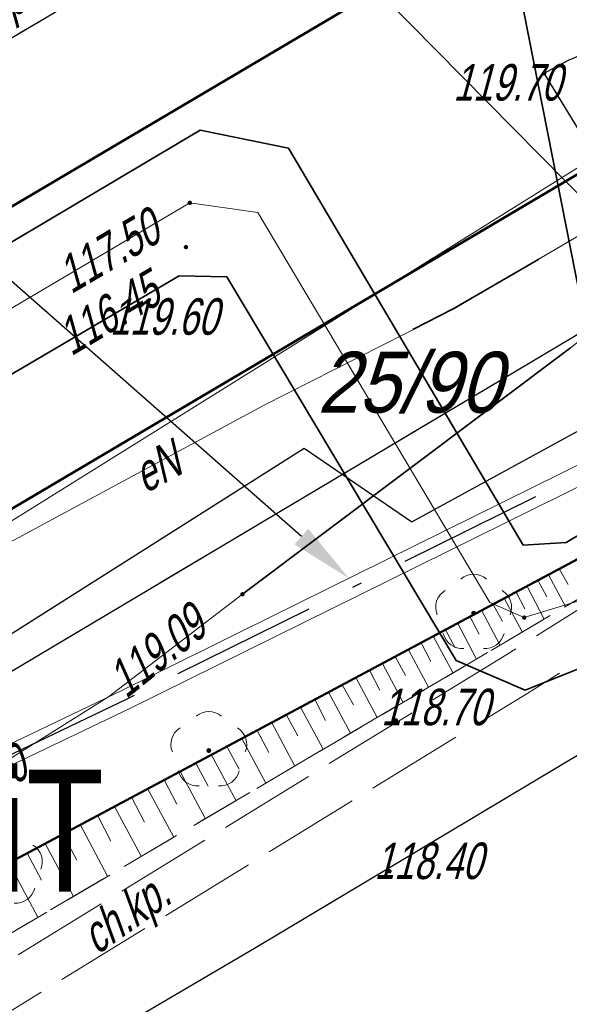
# Model space of a CAD drawing. Extents: x 7463256 to 7464485, y 5957341 to 5958260.
# Tile 197 of 256: x 7464016 to 7464027, y 5957830 to 5957850. Entities that reach past the tile are written whole.
import ezdxf
from ezdxf import colors
from ezdxf.entities.mleader import LeaderData, LeaderLine
from ezdxf.enums import TextEntityAlignment as Align
from ezdxf.math import Vec2, Vec3

# ---------------------------------------------------------------- set-up
doc = ezdxf.new("R2010")
doc.units = 0
doc.header["$MEASUREMENT"] = 0
for name, pattern in [('1.5_0.5', [2, 1.5, -0.5]), ('218-500', [1, 0.5, -0.5]), ('GAK', [5.2, 3, -1, 0.2, -1]), ('l219_500', [0]), ('mz1.0_0.5', [1.5, 1, -0.5]), ('mz1.25_0.5', [1.75, 1.25, -0.5]), ('mz2.0_0.5', [2.5, 2, -0.5])]:
    doc.linetypes.add(name, pattern=pattern)
doc.layers.get('0').update_dxf_attribs({"color": 2, "linetype": 'CONTINUOUS', "lineweight": 5})
for name, color, linetype in [('000 Inne (niezydentyfikowane)', 7, 'CONTINUOUS'), ('211-Nr działki', 7, 'CONTINUOUS'), ('217-Granica konturu klasyfikcyjnego', 7, 'CONTINUOUS'), ('218-Granica użytku', 7, 'CONTINUOUS'), ('219-Linia granicy', 7, 'CONTINUOUS'), ('chodnik (powierzchnia)', 7, 'CONTINUOUS'), ('chodnik (powierzchnia)-Atr17', 7, 'CONTINUOUS'), ('drzewo liściaste (punkt)', 7, 'CONTINUOUS'), ('jezdnia (powierzchnia)', 7, 'CONTINUOUS'), ('krawężnik (linia)', 7, 'CONTINUOUS'), ('przewód ciepłowniczy (linia)', 7, 'CONTINUOUS'), ('przewód ciepłowniczy - projektowany lub w budowie (linia) - ob. projektowany', 7, 'CONTINUOUS'), ('przewód elektroenergetyczny (linia)', 7, 'CONTINUOUS'), ('przewód elektroenergetyczny (linia)-Atr1', 7, 'CONTINUOUS'), ('przewód elektroenergetyczny - projektowany lub w budowie (linia) - ob. projektowany-Atr1', 7, 'CONTINUOUS'), ('przewód gazowy (linia)', 7, 'CONTINUOUS'), ('przewód gazowy (linia)-Atr1', 7, 'CONTINUOUS'), ('przewód telekomunikacyjny (linia)', 7, 'CONTINUOUS'), ('punkt o określonej wysokości (sieć ciepłownicza)', 7, 'CONTINUOUS'), ('punkt o określonej wysokości (sieć ciepłownicza)-Atr2', 7, 'CONTINUOUS'), ('punkt o określonej wysokości (sieć ciepłownicza)-Atr3', 7, 'CONTINUOUS'), ('punkt o określonej wysokości (sieć gazowa)', 7, 'CONTINUOUS'), ('punkt o określonej wysokości (sieć gazowa)-Atr2', 7, 'CONTINUOUS'), ('punkt wysokościowy sztuczny', 7, 'CONTINUOUS'), ('punkt wysokościowy sztuczny-Atr2', 7, 'CONTINUOUS'), ('rura ochronna - przewód ciepłowniczy (linia)', 7, 'CONTINUOUS'), ('rura ochronna - przewód elektroenergetyczny (linia)', 7, 'CONTINUOUS'), ('rura ochronna - przewód gazowy (linia)', 7, 'CONTINUOUS'), ('rura ochronna - przewód telekomunikacyjny (linia)', 7, 'CONTINUOUS'), ('skarpa nieumocniona (powierzchnia)', 7, 'CONTINUOUS')]:
    doc.layers.add(name, color=color, linetype=linetype)
for name, color, linetype, lineweight in [('@proj.rury', 7, 'CONTINUOUS', 20), ('____proj LSN', 1, 'CONTINUOUS', 5), ('OBMBS-21-18876-opis proj', 1, 'CONTINUOUS', 18)]:
    doc.layers.add(name, color=color, linetype=linetype, lineweight=lineweight)
doc.layers.add('@Właściciele', color=6, linetype='CONTINUOUS', lineweight=20, plot=False)
doc.styles.get("Standard").update_dxf_attribs({"font": 'txt', "width": 0.75})

# ---------------------------------------------------------------- blocks, each defined once
blk = doc.blocks.new('OP021')
at = {"linetype": 'Continuous', "lineweight": 13}
h = blk.add_hatch(color=0, dxfattribs=at)
edge = h.paths.add_edge_path()
edge.add_arc((0, 0), 0.05, 0, 360)
at = {"color": 0, "linetype": 'Continuous', "lineweight": 13}
for centre, start, end in [((0, 0.4), 49.272, 130.728), ((-0.38, 0.124), 121.308, 202.548), ((0.38, 0.124), 337.452, 58.692), ((-0.235, -0.324), 193.221, 274.871), ((0.235, -0.324), 265.129, 346.779)]:
    blk.add_arc(centre, 0.4, start, end, dxfattribs=at)
blk = doc.blocks.new('PW02')
at = {"linetype": 'Continuous', "lineweight": 13}
h = blk.add_hatch(color=0, dxfattribs=at)
edge = h.paths.add_edge_path()
edge.add_arc((0, 0), 0.045, 0, 360)
blk = doc.blocks.new('PW01')
at = {"linetype": 'Continuous', "lineweight": 13}
h = blk.add_hatch(color=0, dxfattribs=at)
edge = h.paths.add_edge_path()
edge.add_arc((0, 0), 0.045, 0, 360)

msp = doc.modelspace()

# ---------------------------------------------------------------- linework, layer by layer
at = {"layer": '000 Inne (niezydentyfikowane)', "color": 7, "linetype": 'Continuous', "lineweight": 13}
for p, q in [((7464027.06, 5957838.7), (7464027.41, 5957838.05)), ((7464027.28, 5957838.82), (7464027.46, 5957838.5)), ((7464026.84, 5957838.59), (7464027.02, 5957838.25)), ((7464026.39, 5957838.34), (7464026.57, 5957838)), ((7464026.61, 5957838.47), (7464026.97, 5957837.79)), ((7464025.92, 5957838.09), (7464026.11, 5957837.74)), ((7464026.15, 5957838.22), (7464026.52, 5957837.53)), ((7464025.68, 5957837.97), (7464026.06, 5957837.26)), ((7464025.19, 5957837.71), (7464025.58, 5957836.97)), ((7464025.44, 5957837.84), (7464025.63, 5957837.48)), ((7464024.94, 5957837.57), (7464025.14, 5957837.2)), ((7464024.44, 5957837.3), (7464024.64, 5957836.92)), ((7464024.69, 5957837.44), (7464025.09, 5957836.69)), ((7464024.18, 5957837.16), (7464024.59, 5957836.39)), ((7464023.65, 5957836.88), (7464024.07, 5957836.08)), ((7464023.91, 5957837.02), (7464024.12, 5957836.63)), ((7464023.38, 5957836.74), (7464023.59, 5957836.33)), ((7464023.1, 5957836.59), (7464023.54, 5957835.77)), ((7464022.54, 5957836.29), (7464022.99, 5957835.45)), ((7464022.82, 5957836.44), (7464023.05, 5957836.03)), ((7464022.26, 5957836.14), (7464022.48, 5957835.71)), ((7464021.96, 5957835.98), (7464022.43, 5957835.12)), ((7464021.37, 5957835.67), (7464021.85, 5957834.77)), ((7464021.67, 5957835.83), (7464021.91, 5957835.39)), ((7464021.07, 5957835.5), (7464021.31, 5957835.05)), ((7464020.76, 5957835.34), (7464021.25, 5957834.42)), ((7464020.45, 5957835.17), (7464020.7, 5957834.71)), ((7464020.13, 5957835.01), (7464020.64, 5957834.06)), ((7464019.49, 5957834.66), (7464020.01, 5957833.69)), ((7464019.81, 5957834.83), (7464020.07, 5957834.36)), ((7464019.16, 5957834.49), (7464019.42, 5957833.99)), ((7464018.82, 5957834.31), (7464019.36, 5957833.31)), ((7464018.49, 5957834.13), (7464018.76, 5957833.62)), ((7464018.14, 5957833.94), (7464018.69, 5957832.92)), ((7464017.79, 5957833.76), (7464018.07, 5957833.23)), ((7464017.44, 5957833.57), (7464018, 5957832.51)), ((7464017.08, 5957833.38), (7464017.37, 5957832.84)), ((7464016.72, 5957833.18), (7464017.3, 5957832.09)), ((7464016.35, 5957832.98), (7464016.64, 5957832.43)), ((7464015.97, 5957832.78), (7464016.57, 5957831.67))]:
    msp.add_line(p, q, dxfattribs=at)
at = {"layer": '217-Granica konturu klasyfikcyjnego', "color": 3, "linetype": '1.5_0.5', "lineweight": 18, "flags": 128}
for points in [[(7464060.46, 5957872.51), (7463990.15, 5957830.98)], [(7464012.41, 5957837.92), (7464058.96, 5957865.44)]]:
    msp.add_lwpolyline(points, dxfattribs=at)
at = {"layer": '218-Granica użytku', "color": 3, "linetype": '218-500', "lineweight": 18, "flags": 128}
for points in [[(7463990.15, 5957830.98), (7464060.46, 5957872.51)], [(7464012.41, 5957837.92), (7464058.96, 5957865.44)], [(7464034.05, 5957842.44), (7464003.22, 5957825.97)]]:
    msp.add_lwpolyline(points, dxfattribs=at)
at = {"layer": '219-Linia granicy', "color": 3, "linetype": 'l219_500', "lineweight": 50, "flags": 128}
for points in [[(7464060.46, 5957872.51), (7463990.15, 5957830.98)], [(7464058.96, 5957865.44), (7464012.41, 5957837.92)], [(7464034.05, 5957842.44), (7464003.22, 5957825.97)]]:
    msp.add_lwpolyline(points, dxfattribs=at)
at = {"layer": '@proj.rury'}
for p, q in [((7464014.147, 5957834.334), (7464018.292, 5957836.32)), ((7464014.319, 5957833.973), (7464018.468, 5957835.96))]:
    msp.add_line(p, q, dxfattribs=at)
at = {"layer": 'chodnik (powierzchnia)', "color": 7, "linetype": 'mz1.0_0.5', "lineweight": 18, "flags": 128}
msp.add_lwpolyline([(7463988.75, 5957815.28), (7464034.36, 5957842.14), (7464028.16, 5957849.53), (7464028.27, 5957849.56), (7464028.54, 5957849.63), (7464028.82, 5957849.69), (7464029.1, 5957849.73), (7464029.39, 5957849.75), (7464029.67, 5957849.76), (7464029.96, 5957849.75), (7464030.24, 5957849.73), (7464030.52, 5957849.69), (7464030.77, 5957849.64), (7464031.02, 5957849.57), (7464031.26, 5957849.49), (7464031.5, 5957849.4), (7464033.98, 5957846.34), (7464034.25, 5957846.49), (7464036.19, 5957843.22), (7464036.42, 5957841.89), (7464036.35, 5957840.19), (7464021.02, 5957831.03), (7463992.86, 5957814.5), (7463990.77, 5957814.72)], close=True, dxfattribs=at)
at = {"layer": 'jezdnia (powierzchnia)', "color": 7, "linetype": '1.5_0.5', "lineweight": 18, "flags": 128}
for points in [[(7464435.78, 5957969.39), (7464432.43, 5957972.86), (7464429.42, 5957974.41), (7464426.04, 5957975.11), (7464423.57, 5957975.29), (7464415.47, 5957975.65), (7464371.24, 5957977.61), (7464365.3, 5957977.72), (7464358.84, 5957977.54), (7464346.65, 5957976.28), (7464334.12, 5957974.86), (7464314.08, 5957972.37), (7464311.27, 5957971.79), (7464308.65, 5957970.79), (7464306.54, 5957969.49), (7464304.63, 5957967.74), (7464302.38, 5957964.84), (7464301.74, 5957963.57), (7464301.19, 5957962.16), (7464300.69, 5957960.13), (7464300.42, 5957957.35), (7464300.44, 5957956.63), (7464301.34, 5957947.07), (7464297.39, 5957932.65), (7464296.35, 5957938.67), (7464295.41, 5957944.67), (7464295.17, 5957946.64), (7464294.07, 5957955.56), (7464293.61, 5957956.95), (7464292.71, 5957958.8), (7464291.04, 5957961.16), (7464288.7, 5957963.43), (7464286.48, 5957964.87), (7464282.67, 5957966.24), (7464279.68, 5957966.6), (7464275.55, 5957966.1), (7464272.53, 5957965.24), (7464268.15, 5957963.7), (7464261.6, 5957961.09), (7464256.13, 5957958.63), (7464254.19, 5957957.73), (7464203.13, 5957927.95), (7464201.44, 5957926.95), (7464180.61, 5957914.62), (7464165.37, 5957905.54), (7464161.93, 5957903.53), (7464100.25, 5957867.28), (7464064.71, 5957846.22), (7464055.2, 5957840.55), (7464053.84, 5957839.49), (7464052.69, 5957837.84), (7464051.91, 5957836.3), (7464051.31, 5957834.34), (7464051.05, 5957832.31), (7464051.31, 5957830.32), (7464051.63, 5957829.49), (7464053.32, 5957826.48), (7464047.06, 5957824.65), (7464046.37, 5957825.86), (7464044.81, 5957827.52), (7464043.6, 5957828.27), (7464042.09, 5957829.03), (7464040.11, 5957829.49), (7464038.12, 5957829.49), (7464036.05, 5957829.05), (7464034.47, 5957828.33), (7463990.77, 5957802.57), (7463984.67, 5957799.1), (7463963.97, 5957788.11), (7463953.9, 5957782.45), (7463916.77, 5957760.61), (7463915.43, 5957759.41), (7463915.19, 5957759.06), (7463914.98, 5957758.7), (7463914.81, 5957758.32), (7463914.66, 5957757.92), (7463914.55, 5957757.51), (7463914.48, 5957757.1), (7463914.44, 5957756.68), (7463914.43, 5957756.26), (7463914.83, 5957754.63), (7463915.69, 5957753.07), (7463915.97, 5957752.41), (7463916.13, 5957752.13), (7463917.59, 5957749.55), (7463915.13, 5957748.12), (7463913.12, 5957750.74), (7463911.87, 5957752.81), (7463910.63, 5957754.01), (7463910.25, 5957754.23), (7463909.85, 5957754.42), (7463909.44, 5957754.57), (7463909.02, 5957754.68), (7463908.58, 5957754.76), (7463908.15, 5957754.79), (7463907.71, 5957754.78), (7463907.27, 5957754.73), (7463905.57, 5957754.08), (7463866.26, 5957731.41), (7463858.61, 5957727.02), (7463857.72, 5957725.98), (7463855.16, 5957717.14), (7463854.76, 5957719.2), (7463853.89, 5957720.78), (7463852.79, 5957721.69), (7463851.14, 5957722.42), (7463850.42, 5957722.32), (7463846.1, 5957719.79), (7463840.56, 5957716.65), (7463836.11, 5957713.89), (7463831.61, 5957710.47), (7463828.31, 5957707.66), (7463822.22, 5957701.89), (7463817.3, 5957696.82), (7463812.7, 5957691.61), (7463812.45, 5957691.34), (7463806.98, 5957684.37), (7463803.64, 5957679.75), (7463801.45, 5957676.28), (7463793.55, 5957663.48), (7463792.86, 5957661.7), (7463792.97, 5957659.75), (7463793.77, 5957657.97), (7463795.13, 5957656.54), (7463794.29, 5957652.43), (7463792.69, 5957652.63), (7463790.95, 5957652.54), (7463789.5, 5957652.32), (7463787.98, 5957651.93), (7463786.22, 5957650.98), (7463785.18, 5957649.81), (7463783.63, 5957647.28), (7463741.4, 5957578.12), (7463740.09, 5957575.93), (7463739.68, 5957574.67), (7463739.8, 5957572.76), (7463740.25, 5957571.39), (7463740.85, 5957570.49), (7463741.87, 5957569.43), (7463743.26, 5957568.37), (7463741.42, 5957565.08), (7463740.12, 5957565.67), (7463738.77, 5957566.02), (7463737.29, 5957566.06), (7463735.98, 5957565.85), (7463734.34, 5957565.14), (7463733.02, 5957564.22), (7463732.29, 5957563.18), (7463701.08, 5957512.16), (7463700.31, 5957510.77), (7463700.32, 5957510.77), (7463696.94, 5957505.36), (7463687.39, 5957489.52), (7463687.14, 5957489.11), (7463686.89, 5957488.7), (7463686.65, 5957488.29), (7463686.42, 5957487.87), (7463686.19, 5957487.45), (7463685.97, 5957487.02), (7463685.76, 5957486.59), (7463685.55, 5957486.16), (7463685.35, 5957485.73), (7463685.15, 5957485.29), (7463684.96, 5957484.85), (7463684.77, 5957484.4), (7463684.58, 5957483.96), (7463684.39, 5957483.51), (7463684.21, 5957483.06), (7463684.03, 5957482.61), (7463683.85, 5957482.17), (7463683.67, 5957481.72), (7463683.5, 5957481.27), (7463683.32, 5957480.81), (7463683.15, 5957480.36), (7463682.98, 5957479.91), (7463682.81, 5957479.45), (7463682.65, 5957479), (7463682.49, 5957478.54), (7463682.32, 5957478.08), (7463682.17, 5957477.62), (7463682.01, 5957477.15), (7463681.86, 5957476.69), (7463681.71, 5957476.22), (7463681.56, 5957475.76), (7463681.41, 5957475.29), (7463681.27, 5957474.82), (7463681.13, 5957474.35), (7463681, 5957473.88), (7463680.87, 5957473.41), (7463680.74, 5957472.94), (7463680.61, 5957472.47), (7463680.48, 5957471.99), (7463680.36, 5957471.52), (7463680.25, 5957471.05), (7463680.13, 5957470.57), (7463680.02, 5957470.09), (7463679.91, 5957469.61), (7463679.81, 5957469.12), (7463679.71, 5957468.64), (7463679.61, 5957468.16), (7463679.52, 5957467.67), (7463679.42, 5957467.19), (7463679.33, 5957466.7), (7463679.25, 5957466.22), (7463679.16, 5957465.73), (7463679.08, 5957465.25), (7463679, 5957464.76), (7463678.93, 5957464.27), (7463678.85, 5957463.78), (7463678.78, 5957463.28), (7463678.72, 5957462.79), (7463678.65, 5957462.3), (7463678.59, 5957461.81), (7463678.53, 5957461.31), (7463678.47, 5957460.82), (7463678.42, 5957460.33), (7463678.36, 5957459.83), (7463678.31, 5957459.34), (7463678.26, 5957458.84), (7463678.22, 5957458.35), (7463678.17, 5957457.85), (7463678.13, 5957457.36), (7463678.09, 5957456.86), (7463678.05, 5957456.37), (7463678.02, 5957455.87), (7463677.99, 5957455.41), (7463677.96, 5957454.94), (7463677.93, 5957454.48), (7463677.91, 5957454.01), (7463677.89, 5957453.55), (7463677.87, 5957453.08), (7463677.86, 5957452.62), (7463677.85, 5957452.15), (7463677.84, 5957451.69), (7463677.84, 5957451.22), (7463677.84, 5957450.76), (7463677.85, 5957450.29), (7463677.86, 5957449.83), (7463677.87, 5957449.36), (7463670.59, 5957467.12), (7463670.68, 5957467.58), (7463670.78, 5957468.04), (7463670.89, 5957468.5), (7463670.99, 5957468.96), (7463671.11, 5957469.42), (7463671.22, 5957469.87), (7463671.34, 5957470.33), (7463671.46, 5957470.78), (7463671.59, 5957471.24), (7463671.72, 5957471.69), (7463671.86, 5957472.14), (7463672, 5957472.59), (7463672.14, 5957473.04), (7463673.46, 5957477.28), (7463673.58, 5957477.76), (7463673.68, 5957478.24), (7463673.77, 5957478.73), (7463673.84, 5957479.22), (7463673.89, 5957479.71), (7463673.93, 5957480.2), (7463673.95, 5957480.7), (7463673.95, 5957481.19), (7463673.93, 5957481.63), (7463673.91, 5957482.08), (7463673.86, 5957482.52), (7463673.81, 5957482.96), (7463673.74, 5957483.4), (7463673.66, 5957483.84), (7463673.57, 5957484.28), (7463673.47, 5957484.71), (7463673.35, 5957485.14), (7463673.2, 5957485.61), (7463673.02, 5957486.08), (7463672.82, 5957486.54), (7463672.6, 5957486.99), (7463672.36, 5957487.42), (7463672.1, 5957487.85), (7463671.82, 5957488.26), (7463671.52, 5957488.66), (7463671.25, 5957489.02), (7463670.95, 5957489.36), (7463670.64, 5957489.68), (7463670.3, 5957489.97), (7463669.95, 5957490.25), (7463669.57, 5957490.5), (7463669.19, 5957490.73), (7463668.78, 5957490.93), (7463668.37, 5957491.1), (7463667.96, 5957491.31), (7463667.54, 5957491.51), (7463667.12, 5957491.7), (7463666.7, 5957491.89), (7463666.27, 5957492.06), (7463665.84, 5957492.23), (7463665.41, 5957492.38), (7463664.97, 5957492.53), (7463642.84, 5957508.24), (7463669.89, 5957497.69), (7463670.31, 5957497.52), (7463670.74, 5957497.36), (7463671.18, 5957497.22), (7463671.62, 5957497.11), (7463672.07, 5957497.01), (7463672.52, 5957496.93), (7463672.97, 5957496.87), (7463673.43, 5957496.83), (7463673.89, 5957496.8), (7463674.34, 5957496.8), (7463674.8, 5957496.82), (7463675.3, 5957496.85), (7463675.79, 5957496.9), (7463676.29, 5957496.96), (7463676.78, 5957497.02), (7463677.27, 5957497.1), (7463677.76, 5957497.19), (7463678.25, 5957497.29), (7463678.74, 5957497.4), (7463679.22, 5957497.52), (7463679.7, 5957497.65), (7463680.18, 5957497.79), (7463680.66, 5957497.94), (7463681.12, 5957498.11), (7463681.59, 5957498.29), (7463682.05, 5957498.49), (7463682.49, 5957498.71), (7463682.94, 5957498.94), (7463683.37, 5957499.19), (7463683.81, 5957499.43), (7463684.24, 5957499.68), (7463684.65, 5957499.96), (7463685.06, 5957500.25), (7463685.45, 5957500.55), (7463685.83, 5957500.88), (7463686.2, 5957501.21), (7463686.55, 5957501.56), (7463686.89, 5957501.93), (7463688.47, 5957503.86), (7463689.58, 5957505.52), (7463695.05, 5957514.51), (7463697.35, 5957517.63), (7463699.52, 5957521.26), (7463701.68, 5957524.9), (7463703.98, 5957528.54), (7463706.45, 5957532.61), (7463709.76, 5957538.71), (7463712.45, 5957543.07), (7463719.87, 5957554.72), (7463722.1, 5957558.36), (7463724.25, 5957562.41), (7463732.9, 5957576.65), (7463767.27, 5957632.9), (7463796.54, 5957680.74), (7463799.31, 5957684.89), (7463802.28, 5957688.92), (7463805.13, 5957692.62), (7463808.07, 5957696.14), (7463812, 5957700.58), (7463813.05, 5957701.59), (7463815.17, 5957703.91), (7463818.63, 5957707.32), (7463821.81, 5957710.38), (7463824, 5957712.35), (7463825.06, 5957713.31), (7463827.47, 5957715.22), (7463831.55, 5957718.14), (7463834.51, 5957720.09), (7463871.58, 5957742.02), (7463872.84, 5957742.74), (7463873.73, 5957743.25), (7463884.95, 5957749.82), (7463947.94, 5957787.04), (7463958.13, 5957793.13), (7463978.66, 5957805.82), (7463992.86, 5957814.5), (7464021.02, 5957831.03), (7464036.35, 5957840.19), (7464045.52, 5957845.62), (7464072.76, 5957861.89), (7464098.08, 5957876.78), (7464143.2, 5957903.29), (7464143.83, 5957904.35), (7464144.42, 5957906.04), (7464144.87, 5957907.87), (7464144.93, 5957908.37), (7464145, 5957909.96), (7464144.74, 5957911.42), (7464152.37, 5957912.8), (7464152.74, 5957912.55), (7464154.03, 5957911.87), (7464155.59, 5957911.35), (7464156.76, 5957911.33), (7464160.57, 5957913.58), (7464192.28, 5957932.28), (7464213.7, 5957945.07), (7464214.43, 5957945.48), (7464238.65, 5957959.71), (7464249.15, 5957965.6), (7464251.26, 5957966.66), (7464253.69, 5957967.84), (7464257.35, 5957969.46), (7464261.98, 5957971.33), (7464263.31, 5957972), (7464273.13, 5957975.13), (7464277.92, 5957976.24), (7464280.42, 5957977.04), (7464282.71, 5957978.14), (7464285.69, 5957980.47), (7464287.52, 5957982.76), (7464288.9, 5957985.47), (7464289.81, 5957990.22), (7464289.57, 5957993.19), (7464288.87, 5958000.11), (7464295.35, 5958000.29), (7464295.83, 5957995.88), (7464296.53, 5957992.32), (7464297.86, 5957989.04), (7464299.36, 5957986.74), (7464301.71, 5957984.36), (7464305.3, 5957982.36), (7464307.82, 5957981.66), (7464311.17, 5957981.45), (7464364.74, 5957987.95), (7464391.32, 5957991.11), (7464398.1, 5957991.95), (7464414.27, 5957994.02), (7464414.84, 5957994.09), (7464425.44, 5957995.47), (7464427.97, 5957995.83), (7464434.5, 5957997.95), (7464434.9, 5957998.22), (7464435.3, 5957998.5), (7464435.68, 5957998.8), (7464436.05, 5957999.11), (7464436.4, 5957999.44), (7464436.74, 5957999.78), (7464437.07, 5958000.13), (7464437.39, 5958000.5), (7464437.69, 5958000.88), (7464437.97, 5958001.27), (7464438.24, 5958001.67), (7464438.49, 5958002.08), (7464438.73, 5958002.5), (7464438.95, 5958002.94), (7464439.15, 5958003.37), (7464439.33, 5958003.82), (7464439.5, 5958004.28), (7464439.65, 5958004.74), (7464439.78, 5958005.2), (7464439.89, 5958005.67), (7464439.98, 5958006.15), (7464440.05, 5958006.62), (7464440.11, 5958007.1), (7464440.14, 5958007.59), (7464440.16, 5958008.07), (7464437.87, 5957962.55), (7464436.62, 5957968.02)], [(7464045.52, 5957845.62), (7464036.35, 5957840.19), (7464036.42, 5957841.89), (7464036.19, 5957843.22), (7464033.47, 5957847.81), (7464033.32, 5957848.02), (7464033.15, 5957848.21), (7464032.98, 5957848.4), (7464032.79, 5957848.58), (7464032.6, 5957848.74), (7464032.39, 5957848.9), (7464032.18, 5957849.04), (7464031.96, 5957849.17), (7464031.73, 5957849.29), (7464031.5, 5957849.4), (7464031.26, 5957849.49), (7464031.02, 5957849.57), (7464030.77, 5957849.64), (7464030.52, 5957849.69), (7464030.24, 5957849.73), (7464029.96, 5957849.75), (7464029.67, 5957849.76), (7464029.39, 5957849.75), (7464029.1, 5957849.73), (7464028.82, 5957849.69), (7464028.54, 5957849.63), (7464028.27, 5957849.56), (7464028, 5957849.48), (7464027.73, 5957849.38), (7464027.47, 5957849.27), (7464027.22, 5957849.14), (7464026.97, 5957849), (7464029.56, 5957844.77), (7464007.91, 5957831.89), (7464005.28, 5957836.23), (7464003.6, 5957835.22), (7464000.43, 5957840.52), (7464024.28, 5957854.6), (7464026.07, 5957855.66), (7464040.98, 5957864.59), (7464042.77, 5957865.65), (7464046.18, 5957867.66), (7464050.03, 5957869.91), (7464050.27, 5957870.08), (7464050.51, 5957870.27), (7464050.74, 5957870.46), (7464050.96, 5957870.66), (7464051.18, 5957870.86), (7464051.39, 5957871.07), (7464051.59, 5957871.29), (7464051.79, 5957871.52), (7464051.98, 5957871.75), (7464052.16, 5957871.99), (7464052.33, 5957872.23), (7464052.49, 5957872.48), (7464052.65, 5957872.74), (7464053.62, 5957874.86), (7464055.63, 5957881.11), (7464056.84, 5957884.92), (7464061.78, 5957883.33), (7464056.94, 5957869.17), (7464056.4, 5957868.13), (7464055.42, 5957866.8), (7464054.16, 5957865.53), (7464051.4, 5957863.5), (7464044.93, 5957859.71), (7464043.1, 5957858.64), (7464041.67, 5957857.66), (7464040.54, 5957856.19), (7464039.78, 5957854.8), (7464039.21, 5957853.35), (7464038.95, 5957851.44), (7464039.31, 5957850.14), (7464041.29, 5957846.74), (7464042.46, 5957845.65), (7464043.96, 5957845.32)]]:
    msp.add_lwpolyline(points, close=True, dxfattribs=at)
at = {"layer": 'krawężnik (linia)', "color": 7, "linetype": 'Continuous', "lineweight": 30, "flags": 128}
for points in [[(7464056.84, 5957884.92), (7464055.63, 5957881.11), (7464053.62, 5957874.86), (7464052.65, 5957872.74), (7464052.49, 5957872.48), (7464052.33, 5957872.23), (7464052.16, 5957871.99), (7464051.98, 5957871.75), (7464051.79, 5957871.52), (7464051.59, 5957871.29), (7464051.39, 5957871.07), (7464051.18, 5957870.86), (7464050.96, 5957870.66), (7464050.74, 5957870.46), (7464050.51, 5957870.27), (7464050.27, 5957870.08), (7464050.03, 5957869.91), (7464046.18, 5957867.66), (7464042.77, 5957865.65), (7464040.98, 5957864.59), (7464026.07, 5957855.66), (7464024.28, 5957854.6), (7464000.43, 5957840.52)], [(7464007.91, 5957831.89), (7464029.56, 5957844.77), (7464026.97, 5957849), (7464027.22, 5957849.14), (7464027.47, 5957849.27), (7464027.73, 5957849.38)]]:
    msp.add_lwpolyline(points, dxfattribs=at)
at = {"layer": 'krawężnik (linia)', "color": 7, "linetype": 'Continuous', "lineweight": 25, "flags": 128}
msp.add_lwpolyline([(7463992.86, 5957814.5), (7464021.02, 5957831.03), (7464036.35, 5957840.19)], dxfattribs=at)
at = {"layer": 'przewód ciepłowniczy (linia)', "color": 212, "linetype": 'Continuous', "lineweight": 18, "flags": 128}
msp.add_lwpolyline([(7463999.71, 5957834.53), (7464019.69, 5957846.34), (7464021.09, 5957846.14), (7464025.85, 5957838.13), (7464026.56, 5957837.82), (7464028.15, 5957838.31), (7464036.34, 5957843.29), (7464044.75, 5957848.42), (7464046.67, 5957849.52), (7464048.57, 5957850.65), (7464067.63, 5957861.9), (7464068.34, 5957862.74), (7464068.8, 5957863.75), (7464066.67, 5957868.31), (7464066.93, 5957869.04), (7464073.54, 5957873.42), (7464075.47, 5957873.68), (7464078.76, 5957869.02), (7464079.21, 5957868.67), (7464080.01, 5957868.5), (7464081.25, 5957869.19), (7464099.62, 5957880.81), (7464118.83, 5957893.13)], dxfattribs=at)
at = {"layer": 'przewód ciepłowniczy - projektowany lub w budowie (linia) - ob. projektowany', "color": 212, "linetype": 'mz2.0_0.5', "lineweight": 18, "flags": 128}
for points in [[(7463827.45, 5957686.81), (7463846.51, 5957707.33), (7463837.98, 5957727.66), (7463921.05, 5957775.08), (7463942.95, 5957787.9), (7463968.43, 5957803.38), (7463962.63, 5957813.37), (7463990.1, 5957829.4), (7463996.25, 5957818.66), (7464026.15, 5957837.03), (7464036.53, 5957843.58), (7464048.34, 5957851.03), (7464051.52, 5957852.92), (7464069.07, 5957863.22), (7464072.1, 5957864.8), (7464075.65, 5957866.88), (7464079.8, 5957868.9), (7464096.3, 5957878.8), (7464114.52, 5957889.73), (7464110.7, 5957895.89), (7464137.6, 5957910.6), (7464169.07, 5957928.77), (7464165.42, 5957934.93), (7464175.2, 5957940.28), (7464178.92, 5957933.88), (7464207.9, 5957951.17), (7464220.7, 5957958.86), (7464224.58, 5957961.12), (7464228.92, 5957963.56), (7464232.65, 5957965.56), (7464236.86, 5957967.74), (7464243.8, 5957971.13), (7464248.79, 5957973.41), (7464251.98, 5957974.81), (7464257.04, 5957976.93), (7464262.4, 5957979.02)], [(7463828.18, 5957686.27), (7463847.57, 5957707.15), (7463839.12, 5957727.27), (7463921.5, 5957774.3), (7463943.41, 5957787.13), (7463969.65, 5957803.07), (7463963.86, 5957813.04), (7463989.77, 5957828.16), (7463995.93, 5957817.4), (7464026.63, 5957836.27), (7464046.58, 5957848.86), (7464051.98, 5957852.14), (7464069.5, 5957862.44), (7464072.54, 5957864.01), (7464076.07, 5957866.09), (7464080.23, 5957868.1), (7464099.97, 5957879.95), (7464115.76, 5957889.43), (7464111.96, 5957895.55), (7464138.04, 5957909.82), (7464163.77, 5957924.67), (7464170.31, 5957928.45), (7464166.67, 5957934.59), (7464174.87, 5957939.07), (7464178.6, 5957932.64), (7464202.44, 5957946.87), (7464216.91, 5957955.5), (7464219.67, 5957957.19), (7464222.67, 5957958.98), (7464226.35, 5957961.09), (7464229.83, 5957963.03), (7464233.13, 5957964.8), (7464240.24, 5957968.41), (7464245.86, 5957971.1), (7464249.49, 5957972.74), (7464256.37, 5957975.68), (7464262.76, 5957978.18)]]:
    msp.add_lwpolyline(points, dxfattribs=at)
at = {"layer": 'przewód elektroenergetyczny (linia)', "color": 1, "linetype": 'Continuous', "lineweight": 18, "flags": 128}
for points in [[(7463940.57, 5957795.91), (7463943.95, 5957798.07), (7463947.77, 5957800.52), (7463956.72, 5957805.44), (7463968.14, 5957811.88), (7463974.88, 5957815.77), (7463989.87, 5957824.65), (7463994.07, 5957827.04), (7463997.53, 5957829.04), (7464004.46, 5957833.04), (7464015.08, 5957839.22), (7464033.55, 5957850.74), (7464041.34, 5957855.23), (7464060.73, 5957867.36), (7464076.97, 5957878.65), (7464094.2, 5957890.23), (7464099.12, 5957893.51), (7464116.3, 5957904.7), (7464136.98, 5957918.51), (7464147.1, 5957924.98), (7464187.29, 5957950.12)], [(7463943.16, 5957798.77), (7463944.43, 5957799.77), (7463949.73, 5957802.27), (7463979.35, 5957819.12), (7463986.95, 5957823.22), (7463996.76, 5957829.25), (7463998.44, 5957830.29), (7464003.27, 5957832.58), (7464004.25, 5957833.04), (7464021.2, 5957842.18), (7464025.09, 5957844.15), (7464029.73, 5957846.87), (7464032.01, 5957848.62), (7464032.58, 5957849.29), (7464023.73, 5957867.1), (7464023.35, 5957868.13), (7464022.11, 5957868.6), (7464021.59, 5957867.32)]]:
    msp.add_lwpolyline(points, dxfattribs=at)
at = {"layer": 'przewód gazowy (linia)', "color": 40, "linetype": 'Continuous', "lineweight": 18, "flags": 128}
for points in [[(7464020.77, 5957838.3), (7464027.51, 5957843.36), (7464030.03, 5957845.32), (7464034.62, 5957848.7), (7464035.42, 5957849.25), (7464040.4, 5957852.64), (7464045.13, 5957855.65), (7464049.8, 5957858.98), (7464050.55, 5957859.51), (7464050.92, 5957859.01), (7464063.77, 5957837.65), (7464064.41, 5957837.27), (7464064.95, 5957837.62), (7464068.79, 5957839.92), (7464090.28, 5957852.37), (7464102.47, 5957859.68), (7464115.18, 5957867.31), (7464132.75, 5957877.92), (7464139.14, 5957881.92)], [(7464018.02, 5957836.19), (7464020.77, 5957838.3)], [(7464006.17, 5957829.43), (7464006.77, 5957829.78), (7464011.38, 5957832.02), (7464018.02, 5957836.19)]]:
    msp.add_lwpolyline(points, dxfattribs=at)
at = {"layer": 'przewód telekomunikacyjny (linia)', "color": 30, "linetype": 'Continuous', "lineweight": 18, "flags": 128}
msp.add_lwpolyline([(7464028.41, 5957869.23), (7464020.99, 5957864.38), (7464020.71, 5957864.12), (7464020.73, 5957863.8), (7464025.02, 5957858.05), (7464028.28, 5957841.48), (7464030.11, 5957837.74), (7464030.47, 5957837.56), (7464030.59, 5957837.27), (7464036.38, 5957826.54)], dxfattribs=at)
at = {"layer": 'rura ochronna - przewód ciepłowniczy (linia)', "color": 212, "linetype": 'Continuous', "lineweight": 35, "flags": 128}
for points in [[(7463991.51, 5957830.98), (7464019.9, 5957847.83), (7464021.72, 5957847.46), (7464026.54, 5957839.31), (7464027.42, 5957839.36), (7464044.22, 5957849.38), (7464048.14, 5957851.44), (7464067.24, 5957862.96), (7464067.54, 5957863.77), (7464065.42, 5957868.3), (7464065.93, 5957869.76), (7464073.05, 5957874.41), (7464076.05, 5957874.84), (7464079.04, 5957870.42), (7464079.93, 5957869.72), (7464080.76, 5957870.06), (7464099.51, 5957881.87), (7464118.29, 5957894.13), (7464114.04, 5957902.7), (7464115.3, 5957904.57), (7464123.37, 5957908.62), (7464125.25, 5957908.46), (7464128.46, 5957904.63), (7464166.81, 5957930.17)], [(7464153.49, 5957918.79), (7464129.26, 5957902.62), (7464127.47, 5957902.62), (7464123.93, 5957906.5), (7464116.78, 5957902.7), (7464120.95, 5957894.66), (7464119.37, 5957892.13), (7464099.73, 5957879.75), (7464080.09, 5957867.28), (7464078.48, 5957867.62), (7464074.89, 5957872.51), (7464074.03, 5957872.43), (7464067.92, 5957868.32), (7464070.05, 5957863.72), (7464069.14, 5957861.7), (7464068.02, 5957860.84), (7464049, 5957849.86), (7464045.27, 5957847.46), (7464028.87, 5957837.25), (7464026.58, 5957836.33), (7464025.16, 5957836.94), (7464020.45, 5957844.82), (7464019.47, 5957844.84), (7463994.9, 5957830.42)]]:
    msp.add_lwpolyline(points, dxfattribs=at)
at = {"layer": 'rura ochronna - przewód elektroenergetyczny (linia)', "color": 6, "linetype": 'Continuous', "lineweight": 30}
msp.add_lwpolyline([(7463943.46, 5957797.88), (7463943.95, 5957798.07), (7463947.78, 5957799.54), (7463951.33, 5957801.21), (7463955.75, 5957803.32), (7463966.18, 5957808.26), (7463979.69, 5957816.17), (7463995.26, 5957824.92), (7463999.4, 5957827.23), (7464002.56, 5957829.04), (7464003.9, 5957829.81), (7464022.04, 5957841.3), (7464024.25, 5957839.79), (7464034.66, 5957845.48), (7464041.51, 5957849.6), (7464062.57, 5957863.09), (7464079, 5957872.5), (7464104.36, 5957888.08), (7464144.44, 5957911.3), (7464151.87, 5957915.32), (7464195.57, 5957940.61)], dxfattribs=at)
at = {"layer": 'rura ochronna - przewód elektroenergetyczny (linia)', "color": 1, "linetype": 'Continuous', "lineweight": 35, "flags": 128}
msp.add_lwpolyline([(7464026.86, 5957845.18), (7464026.61, 5957845.04), (7464025.1, 5957844.16), (7464024.27, 5957843.74)], dxfattribs=at)
at = {"layer": 'rura ochronna - przewód gazowy (linia)', "color": 40, "linetype": 'Continuous', "lineweight": 35, "flags": 128}
msp.add_lwpolyline([(7464020.77, 5957838.3), (7464027.51, 5957843.36)], dxfattribs=at)
at = {"layer": 'rura ochronna - przewód telekomunikacyjny (linia)', "color": 30, "linetype": 'Continuous', "lineweight": 35, "flags": 128}
msp.add_lwpolyline([(7464030.02, 5957837.93), (7464028.28, 5957841.48), (7464025.02, 5957858.05), (7464020.83, 5957863.66)], dxfattribs=at)
at = {"layer": 'skarpa nieumocniona (powierzchnia)', "color": 7, "linetype": 'mz1.25_0.5', "lineweight": 18, "flags": 128}
msp.add_lwpolyline([(7464029.97, 5957839.56), (7464026.85, 5957837.72), (7463991.27, 5957816.77), (7463992.43, 5957820.44), (7464003.24, 5957825.61), (7464008.96, 5957829.04), (7464032.86, 5957841.8)], close=True, dxfattribs=at)

# ---------------------------------------------------------------- block references
at = {"layer": 'drzewo liściaste (punkt)', "color": 94, "linetype": 'Continuous', "lineweight": 13}
for p in [(7464025.52, 5957837.91), (7464020.08, 5957835.09), (7464015.88, 5957832.68)]:
    msp.add_blockref('OP021', p, dxfattribs=at)
at = {"layer": 'punkt o określonej wysokości (sieć ciepłownicza)', "color": 212, "linetype": 'Continuous', "lineweight": 13}
for p in [(7464019.69, 5957846.34), (7464026.56, 5957837.82)]:
    msp.add_blockref('PW01', p, dxfattribs=at)
at = {"layer": 'punkt o określonej wysokości (sieć gazowa)', "color": 40, "linetype": 'Continuous', "lineweight": 13}
msp.add_blockref('PW01', (7464020.77, 5957838.3), dxfattribs=at)
at = {"layer": 'punkt wysokościowy sztuczny', "color": 7, "linetype": 'Continuous', "lineweight": 13}
for p in [(7464026.97, 5957849), (7464019.61, 5957845.43), (7464023.92, 5957835.71), (7464023.79, 5957832.61)]:
    msp.add_blockref('PW02', p, dxfattribs=at)

# ---------------------------------------------------------------- texts
at = {"layer": '211-Nr działki', "color": 3, "linetype": 'Continuous', "lineweight": 18, "oblique": 15, "width": 0.9}
msp.add_text('25/90', height=1.25, dxfattribs=at).set_placement((7464022.31, 5957842.03))
at = {"layer": '@Właściciele', "insert": (7464010.653, 5957834.694), "char_height": 2.5, "width": 5.76377, "attachment_point": 1}
msp.add_mtext('{\\fArial|b0|i0|c238|p34;ZDZiT}', dxfattribs=at)
at = {"layer": 'chodnik (powierzchnia)-Atr17', "color": 7, "oblique": 15, "width": 0.72}
msp.add_text('ch.kp.', height=0.75, rotation=35.067, dxfattribs=at).set_placement((7464017.78, 5957830.88))
at = {"layer": 'przewód elektroenergetyczny (linia)-Atr1', "color": 1, "oblique": 15, "width": 0.72}
msp.add_text('eN', height=0.75, rotation=28.33, dxfattribs=at).set_placement((7464018.77, 5957840.36))
at = {"layer": 'przewód elektroenergetyczny - projektowany lub w budowie (linia) - ob. projektowany-Atr1', "color": 1, "oblique": 15, "width": 0.72}
msp.add_text('proj. e', height=0.75, rotation=30.34, dxfattribs=at).set_placement((7464016.03, 5957850.12))
at = {"layer": 'przewód gazowy (linia)-Atr1', "color": 7, "oblique": 15, "width": 0.72}
msp.add_text('gn150', height=0.75, rotation=31.62, dxfattribs=at).set_placement((7464014.72, 5957833.53))
at = {"layer": 'punkt o określonej wysokości (sieć ciepłownicza)-Atr2', "color": 212, "oblique": 15, "width": 0.72}
msp.add_text('117.50', height=0.75, rotation=30.587, dxfattribs=at).set_placement((7464017.06, 5957844.78), align=Align.MIDDLE_LEFT)
at = {"layer": 'punkt o określonej wysokości (sieć ciepłownicza)-Atr3', "color": 212, "oblique": 15, "width": 0.72}
msp.add_text('116.45', height=0.75, rotation=30.587, dxfattribs=at).set_placement((7464017.06, 5957843.505), align=Align.MIDDLE_LEFT)
at = {"layer": 'punkt o określonej wysokości (sieć gazowa)-Atr2', "color": 40, "oblique": 15, "width": 0.72}
msp.add_text('119.09', height=0.75, rotation=38.97, dxfattribs=at).set_placement((7464018.38, 5957836.14))
at = {"layer": 'punkt wysokościowy sztuczny-Atr2', "color": 7, "oblique": 15, "width": 0.72}
for s, p in [('119.70', (7464025.1, 5957848.44)), ('119.60', (7464018.05, 5957843.63)), ('118.70', (7464023.62, 5957835.61)), ('118.40', (7464023.48, 5957832.45))]:
    msp.add_text(s, height=0.75, dxfattribs=at).set_placement(p)

# ---------------------------------------------------------------- next in the draw order: leaders
at = {"layer": 'OBMBS-21-18876-opis proj', "lineweight": 20}
ml = msp.add_multileader_mtext('Standard', dxfattribs=at)
ml.set_content('\\pxqc;{\\W0.9;\\fArial|b0|i0|c238|p34;proj. rura osłonowa \\PDVK160\\PL=16m}', color=256)
ml.set_leader_properties()
ml.build(insert=Vec2(0, 0))
ml.multileader.update_dxf_attribs({"has_text_frame": 1, "text_right_attachment_type": 0, "dogleg_length": 0.36, "arrow_head_size": 1.3})
ctx = ml.context
ctx.base_point, ctx.char_height, ctx.arrow_head_size, ctx.landing_gap_size, ctx.plane_origin, ctx.plane_x_axis, ctx.plane_y_axis = Vec3(7463975.353, 5957861.597, -10.8), 1.3, 1.3, 0.09, Vec3(7463999.069, 5957957.843, -10.8), Vec3(0.765565, 0.643359), Vec3(-0.643359, 0.765565)
ctx.right_attachment, ctx.text_align_type = 0, 2
notes = []
notes.append((ctx, [(0, (1, 1, 0), (7463985.847, 5957871.28, -10.8), (-0.765565, -0.643359), 0.36, [(0, [(7464022.958, 5957838.627, -10.8)], 0, [])])]))
ctx.mtext.insert, ctx.mtext.text_direction, ctx.mtext.rotation, ctx.mtext.width, ctx.mtext.defined_height, ctx.mtext.alignment, ctx.mtext.flow_direction = Vec3(7463980.25, 5957866.576, -10.8), Vec3(0.765565, 0.643359), 0.698877, 14.71065, 27.692, 2, 5
ctx.mtext.has_bg_fill, ctx.mtext.bg_color, ctx.mtext.bg_scale_factor, ctx.mtext.bg_transparency, ctx.mtext.use_window_bg_color = 1, -1023410167, 1.5, 0, 1
for ctx, leaders in notes:
    for number, flags, end, landing, length, lines in leaders:
        leader = LeaderData()
        leader.index, (leader.has_last_leader_line, leader.has_dogleg_vector, leader.attachment_direction) = number, flags
        leader.last_leader_point, leader.dogleg_vector, leader.dogleg_length = Vec3(end), Vec3(landing), length
        for number, points, colour, breaks in lines:
            line = LeaderLine()
            line.index, line.vertices, line.color, line.breaks = number, Vec3.list(points), colors.encode_raw_color(colour), breaks
            leader.lines.append(line)
        ctx.leaders.append(leader)

# ---------------------------------------------------------------- next in the draw order: linework, layer by layer
at = {"layer": '@proj.rury'}
for p, q in [((7464018.292, 5957836.32), (7464028.799, 5957841.515)), ((7464018.468, 5957835.96), (7464028.977, 5957841.157))]:
    msp.add_line(p, q, dxfattribs=at)

# ---------------------------------------------------------------- next in the draw order: leaders
at = {"layer": 'OBMBS-21-18876-opis proj', "lineweight": 20}
ml = msp.add_multileader_mtext('Standard', dxfattribs=at)
ml.set_content('\\pxqc;{\\W0.9;\\fArial|b0|i0|c238|p34;proj. przecisk mechaniczny SRS160\\PL=14m}', color=256)
ml.set_leader_properties()
ml.build(insert=Vec2(0, 0))
ml.multileader.update_dxf_attribs({"has_text_frame": 1, "text_right_attachment_type": 0, "dogleg_length": 0.36, "arrow_head_size": 1.3})
ctx = ml.context
ctx.base_point, ctx.char_height, ctx.arrow_head_size, ctx.landing_gap_size, ctx.plane_origin, ctx.plane_x_axis, ctx.plane_y_axis = Vec3(7463974.139, 5957872.3, -10.8), 1.3, 1.3, 0.09, Vec3(7464031.011, 5957947.42, -10.8), Vec3(0.765565, 0.643359), Vec3(-0.643359, 0.765565)
ctx.right_attachment, ctx.text_align_type = 0, 2
notes = []
notes.append((ctx, [(0, (1, 1, 0), (7463988.979, 5957885.789, -10.8), (-0.765565, -0.643359), 0.36, [(0, [(7464031.352, 5957842.776, -10.8)], 0, [])])]))
ctx.mtext.insert, ctx.mtext.text_direction, ctx.mtext.rotation, ctx.mtext.width, ctx.mtext.defined_height, ctx.mtext.alignment, ctx.mtext.flow_direction = Vec3(7463981.17, 5957879.227, -10.8), Vec3(0.765565, 0.643359), 0.698877, 19.94305, 27.692, 2, 5
ctx.mtext.has_bg_fill, ctx.mtext.bg_color, ctx.mtext.bg_scale_factor, ctx.mtext.bg_transparency, ctx.mtext.use_window_bg_color = 1, -1023410167, 1.5, 0, 1
for ctx, leaders in notes:
    for number, flags, end, landing, length, lines in leaders:
        leader = LeaderData()
        leader.index, (leader.has_last_leader_line, leader.has_dogleg_vector, leader.attachment_direction) = number, flags
        leader.last_leader_point, leader.dogleg_vector, leader.dogleg_length = Vec3(end), Vec3(landing), length
        for number, points, colour, breaks in lines:
            line = LeaderLine()
            line.index, line.vertices, line.color, line.breaks = number, Vec3.list(points), colors.encode_raw_color(colour), breaks
            leader.lines.append(line)
        ctx.leaders.append(leader)

# ---------------------------------------------------------------- next in the draw order: linework, layer by layer
at = {"layer": '____proj LSN', "linetype": 'GAK', "lineweight": 30}
msp.add_lwpolyline([(7464152.8, 5957922.054), (7464127.616, 5957907.173), (7464083.854, 5957881.461), (7464074.047, 5957876.131), (7464064.354, 5957869.392), (7464065.129, 5957866.031), (7464042.642, 5957851.725), (7464042.748, 5957849.44), (7464042.748, 5957849.44), (7464031.455, 5957842.605), (7464018.38, 5957836.14), (7464009.708, 5957831.986), (7463995.946, 5957824.371), (7463973.408, 5957811.358), (7463971.47, 5957803.481), (7463954.078, 5957792.276), (7463934.793, 5957781.144)], dxfattribs=at)

doc.saveas('drawing.dxf')
